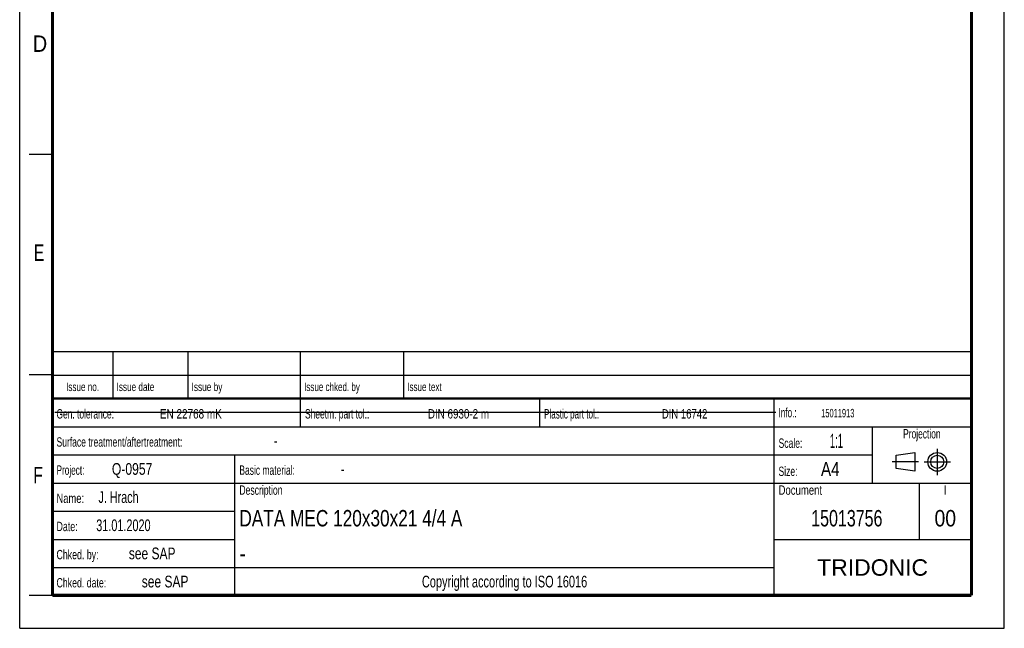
# Model space of a CAD drawing. Header units: millimetres. Extents: x 0 to 210, y 0 to 297.
# Tile 1 of 4: x 0 to 210, y 0 to 130. Entities that reach past the tile are written whole.
import ezdxf
from ezdxf.enums import TextEntityAlignment as Align

# ---------------------------------------------------------------- set-up
doc = ezdxf.new("R2010")
doc.units = ezdxf.units.MM
doc.header["$LTSCALE"] = 19.36
doc.linetypes.add('CENTER', pattern=[0.6, 0.375, -0.075, 0.075, -0.075])
doc.layers.get('0').update_dxf_attribs({"linetype": 'CONTINUOUS'})
doc.layers.add('DEFAULT_1', color=7, linetype='CENTER')
doc.layers.add('Z_NOTICE', color=7, linetype='CONTINUOUS')
doc.styles.get("Standard").update_dxf_attribs({"font": 'txt', "width": 0.7})
doc.styles.add('TEXTSTYLE_2', font='txt', dxfattribs={"width": 0.75})
doc.styles.add('TEXTSTYLE_5', font='arial.ttf')

# ---------------------------------------------------------------- blocks, each defined once
blk = doc.blocks.new('PROJEKTIONSMETHODE_BL0', base_point=(192.31, 35.47))
at = {"color": 2, "linetype": 'CONTINUOUS'}
for p, q in [((186.91, 36.87), (190.91, 37.47)), ((186.91, 34.07), (186.91, 36.87)), ((190.91, 37.47), (190.91, 33.47)), ((190.91, 33.47), (186.91, 34.07))]:
    blk.add_line(p, q, dxfattribs=at)
for radius in [2, 1.4]:
    blk.add_circle((195.71, 35.47), radius, dxfattribs=at)
at = {"layer": 'DEFAULT_1', "color": 2, "linetype": 'CENTER'}
for p, q in [((195.71, 38.27), (195.71, 32.67)), ((191.71, 35.47), (186.11, 35.47)), ((192.91, 35.47), (198.5, 35.47))]:
    blk.add_line(p, q, dxfattribs=at)

msp = doc.modelspace()

# ---------------------------------------------------------------- linework, layer by layer
at = {"color": 2, "linetype": 'CONTINUOUS'}
for p, q in [((0, 0), (0, 297)), ((210, 0), (210, 297)), ((7, 101), (2, 101)), ((6.91362, 48.96015), (6.91362, 58.96015)), ((6.91362, 58.96015), (202.91362, 58.96015)), ((19.91362, 48.96015), (19.91362, 58.96015)), ((35.91362, 48.96015), (35.91362, 58.96015)), ((59.91362, 48.96015), (59.91362, 58.96015)), ((81.91362, 48.96015), (81.91362, 58.96015)), ((202.91362, 48.96015), (202.91362, 58.96015)), ((7, 54), (2, 54)), ((6.91362, 53.96015), (202.91362, 53.96015)), ((6.91355, 6.96013), (6.91355, 48.96013)), ((6.91355, 48.96013), (202.91355, 48.96013)), ((6.91362, 48.96015), (202.91362, 48.96015)), ((59.91355, 42.96013), (59.91355, 48.96013)), ((110.91355, 42.96013), (110.91355, 48.96013)), ((160.91355, 6.96013), (160.91355, 48.96013)), ((202.91355, 6.96013), (202.91355, 48.96013)), ((6.91355, 42.96013), (202.91355, 42.96013)), ((181.91355, 30.96013), (181.91355, 42.96013)), ((6.91355, 36.96013), (181.91355, 36.96013)), ((45.91355, 6.96013), (45.91355, 36.96013)), ((6.91355, 30.96013), (202.91355, 30.96013)), ((191.91355, 18.96013), (191.91355, 30.96013)), ((6.91355, 24.96013), (45.91355, 24.96013)), ((6.91355, 18.96013), (45.91355, 18.96013)), ((160.91355, 18.96013), (202.91355, 18.96013)), ((6.91355, 12.96013), (160.91355, 12.96013)), ((7, 7), (2, 7)), ((6.91355, 6.96013), (202.91355, 6.96013)), ((0, 0), (210, 0))]:
    msp.add_line(p, q, dxfattribs=at)
at = {"color": 7, "linetype": 'CONTINUOUS'}
msp.add_line((7.46812, 46.04239), (161.26812, 46.04239), dxfattribs=at)
for points, const_width in [([(7, 7), (7, 290)], 0.7), ([(203, 7), (203, 290)], 0.7), ([(7, 49), (203, 49)], 0.5), ([(7, 7), (203, 7)], 0.7)]:
    msp.add_lwpolyline(points, dxfattribs=dict(at, const_width=const_width))

# ---------------------------------------------------------------- block references
at = {"color": 2, "linetype": 'CONTINUOUS'}
msp.add_blockref('PROJEKTIONSMETHODE_BL0', (192.30508, 35.46975), dxfattribs=at)

# ---------------------------------------------------------------- texts
at = {"color": 5, "linetype": 'CONTINUOUS', "style": 'TEXTSTYLE_2'}
for s, width, p in [('D', 0.904762, (2.80729, 122.85717)), ('E', 0.714286, (3.00245, 78.30247)), ('F', 0.714286, (2.92219, 30.89704))]:
    msp.add_text(s, height=3.5, dxfattribs=dict(at, width=width)).set_placement(p)
at = {"layer": 'Z_NOTICE', "color": 5, "linetype": 'CONTINUOUS', "style": 'TEXTSTYLE_2'}
for s, height, width, p in [('Issue date ', 1.8, 0.725108, (20.66362, 50.56015)), ('Issue by ', 1.8, 0.732804, (36.66362, 50.56015)), ('Issue chked. by', 1.8, 0.711111, (60.66362, 50.56015)), ('Issue text ', 1.8, 0.712121, (82.66362, 50.56015)), ('Gen. tolerance:', 2, 0.669841, (7.85105, 44.71013)), ('EN 22768 mK', 2, 0.792208, (29.91057, 44.71013)), ('Sheetm. part tol.:', 2, 0.67328, (60.85105, 44.71013)), ('DIN 6930-2 m', 2, 0.78373, (87.05343, 44.71013)), ('Plastic part tol.:', 2, 0.642857, (111.85105, 44.71013)), ('DIN 16742', 2, 0.759259, (136.95819, 44.71013)), ('Info.: ', 2, 0.64966, (161.85105, 44.96013)), ('Surface treatment/aftertreatment: ', 2, 0.681373, (7.85105, 38.71013)), ('Scale:  ', 2, 0.684524, (161.85105, 38.46013)), ('1:1', 3, 0.5, (172.80343, 38.46013)), ('-', 2.5, 0.714286, (54.18438, 38.71013)), ('Project: ', 2, 0.656085, (7.85105, 32.71013)), ('Q-0957', 2.5, 0.77381, (19.66057, 32.71013)), ('Basic material: ', 2, 0.675595, (46.85105, 32.71013)), ('-', 2.5, 0.714286, (68.47009, 32.71013)), ('Size: ', 2, 0.678571, (161.85105, 32.46013)), (' A4', 3, 0.809524, (169.9939, 32.46013)), ('J. Hrach', 2.5, 0.6875, (16.80343, 26.71013)), ('Description', 2, 0.688312, (46.85105, 28.46013)), ('Document', 2, 0.761905, (161.85105, 28.46013)), ('Name: ', 2, 0.746032, (7.85105, 26.71013)), ('31.01.2020', 2.5, 0.692857, (16.32724, 20.71013)), ('Date: ', 2, 0.706349, (7.85105, 20.71013)), ('Chked. by: ', 2, 0.701299, (7.85105, 14.71013)), ('see SAP', 2.5, 0.765306, (23.27962, 14.71013)), ('Chked. date: ', 2, 0.699634, (7.85105, 8.71013)), ('see SAP', 2.5, 0.765306, (26.04152, 8.71013))]:
    msp.add_text(s, height=height, dxfattribs=dict(at, width=width)).set_placement(p)
for s, height, width, p in [('Issue no.', 1.8, 0.719577, (13.41362, 50.56015)), ('Projection', 2, 0.671429, (192.41355, 40.46013)), ('I', 2, 0.833333, (197.41355, 28.46013)), ('Copyright according to ISO 16016', 2.5, 0.700149, (103.41355, 8.71013))]:
    msp.add_text(s, height=height, dxfattribs=dict(at, width=width)).set_placement(p, align=Align.CENTER)
at = {"layer": 'Z_NOTICE', "color": 5, "linetype": 'CONTINUOUS', "width": 0.660714}
msp.add_text('15011913', height=1.8, dxfattribs=at).set_placement((170.94628, 44.96013))
at = {"layer": 'Z_NOTICE', "color": 7, "linetype": 'CONTINUOUS', "style": 'TEXTSTYLE_2'}
for s, width, p in [('DATA MEC 120x30x21 4/4 A', 0.784722, (46.85105, 21.71013)), ('-', 0.904762, (46.85105, 14.21013))]:
    msp.add_text(s, height=3.5, dxfattribs=dict(at, width=width)).set_placement(p)
for s, width, p in [('15013756', 0.729167, (176.41355, 21.71013)), ('00', 0.880952, (197.41355, 21.71013))]:
    msp.add_text(s, height=3.5, dxfattribs=dict(at, width=width)).set_placement(p, align=Align.CENTER)
at = {"layer": 'Z_NOTICE', "color": 5, "linetype": 'CONTINUOUS', "style": 'TEXTSTYLE_5'}
msp.add_text('TRIDONIC', height=3.5, dxfattribs=at).set_placement((181.91355, 11.21013), align=Align.CENTER)

doc.saveas('drawing.dxf')
